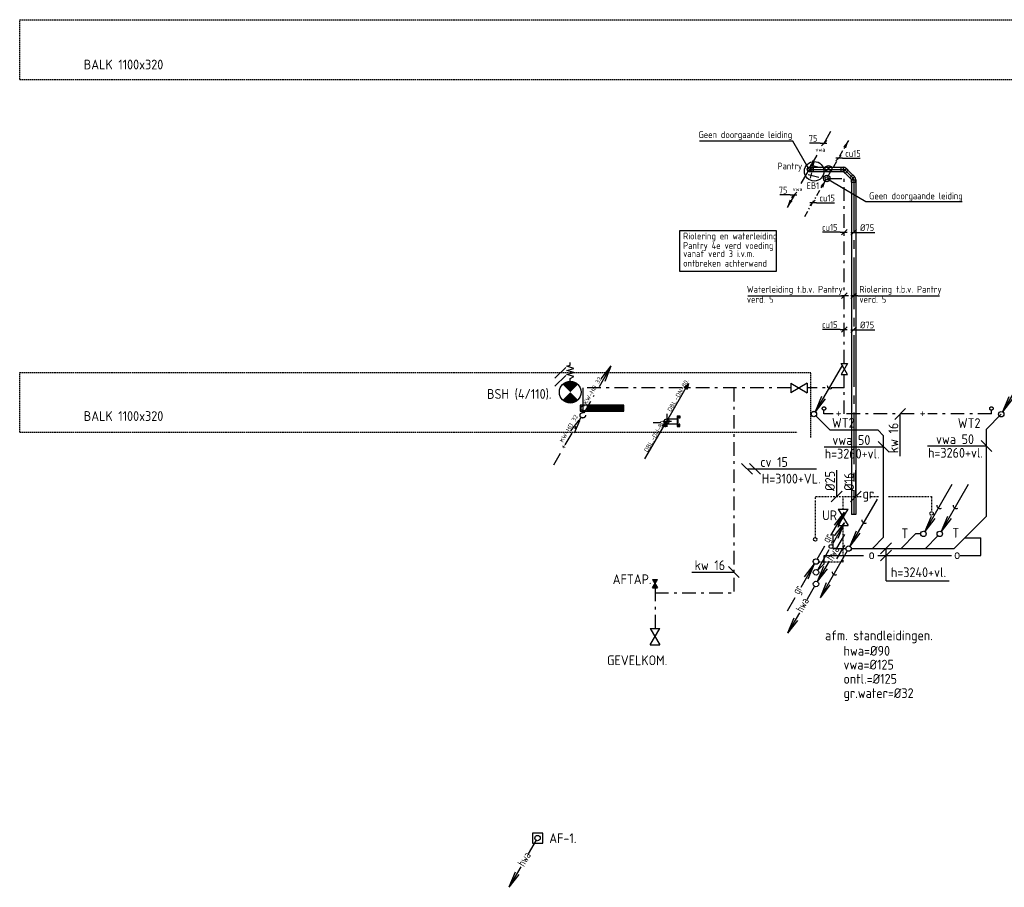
# Model space of a CAD drawing. Header units: millimetres. Extents: x -71760 to 24237, y -1029 to 51282.
# Tile 2 of 9: x -71507 to -53369, y 35298 to 51282. Entities that reach past the tile are written whole.
import ezdxf
from ezdxf.enums import TextEntityAlignment as Align

# ---------------------------------------------------------------- set-up
doc = ezdxf.new("R2010")
doc.units = ezdxf.units.MM
doc.header["$LTSCALE"] = 50
for name, pattern in [('2322109', [10, 5, -2, 1, -2]), ('2322110', [10, 5, -1, 1, -1, 1, -1]), ('CENTER2', [28.575, 19.05, -3.175, 3.175, -3.175]), ('DASHED', [0.75, 0.5, -0.25]), ('DASHED2', [0.375, 0.25, -0.125]), ('KOUDWATER', [8.4, 4.8, -1.2, 1.2, -1.2]), ('KOUDWATERTAP', [1.1, 0.5, -0.25, 0.1, -0.25]), ('KW', [7, 4, -1, 1, -1])]:
    doc.linetypes.add(name, pattern=pattern)
for name, color, linetype in [('50', 3, 'Continuous'), ('51', 6, 'Continuous'), ('51-LEIDING', 3, 'Continuous'), ('52', 3, 'Continuous'), ('52-KOUD', 3, 'KOUDWATERTAP'), ('54', 3, 'Continuous'), ('60-CV', 3, 'Continuous'), ('Bestaande grijswater', 102, 'KOUDWATERTAP'), ('SYM-W', 7, 'Continuous'), ('WL521---_D', 112, 'Continuous'), ('WL522---_VWA', 2, 'Continuous'), ('WL5232--', 192, 'Continuous'), ('WL524---_D', 192, 'Continuous'), ('WL524---_HARTLIJN', 7, 'Continuous'), ('WL531---', 132, 'Continuous'), ('WL5310--_KW', 2, 'KOUDWATER'), ('WL5310--Bestaande_KW', 180, 'KOUDWATERTAP'), ('WL532---', 12, 'Continuous'), ('WL532---_DBL', 6, 'Continuous'), ('WL532---_KW-LD', 5, 'KW'), ('WL5420--_PERSL', 1, 'Continuous'), ('WL5501--_GKW-A', 4, 'Continuous'), ('WL561---', 10, 'Continuous'), ('WL5612--_CV-R', 3, 'DASHED2'), ('WM5232--', 2, 'Continuous'), ('WM524---', 2, 'Continuous'), ('WM531---', 2, 'Continuous'), ('WM570---_MATEN-M', 7, 'Continuous')]:
    doc.layers.add(name, color=color, linetype=linetype)
doc.styles.add('BURO-018', font='ISO96.shx', dxfattribs={"height": 90})
doc.styles.add('BURO-025', font='ISO96.shx', dxfattribs={"height": 125})
doc.styles.add('ISO', font='ISO.SHX')

# ---------------------------------------------------------------- blocks, each defined once
blk = doc.blocks.new('*X30')
at = {"color": 0}
for p, q in [((29158, 61986), (29262, 62089)), ((29158, 61999), (29248, 62089)), ((29158, 62013), (29235, 62089)), ((29158, 62026), (29222, 62089)), ((29158, 62040), (29208, 62089)), ((29158, 62053), (29195, 62089)), ((29158, 62067), (29181, 62089)), ((29158, 62080), (29168, 62089)), ((29158, 61972), (29268, 62082)), ((29158, 61959), (29268, 62069)), ((29158, 61945), (29268, 62055)), ((29158, 61932), (29268, 62042)), ((29158, 61918), (29268, 62028)), ((29158, 61905), (29268, 62015)), ((29158, 61891), (29268, 62001)), ((29158, 61878), (29268, 61988)), ((29158, 61865), (29268, 61975)), ((29158, 61851), (29268, 61961)), ((29158, 61838), (29268, 61948)), ((29158, 61824), (29268, 61934)), ((29158, 61811), (29268, 61921)), ((29158, 61797), (29268, 61907)), ((29158, 61784), (29268, 61894)), ((29158, 61770), (29268, 61880)), ((29158, 61757), (29268, 61867)), ((29158, 61743), (29268, 61853)), ((29158, 61730), (29268, 61840)), ((29158, 61716), (29268, 61826)), ((29158, 61703), (29268, 61813)), ((29158, 61689), (29268, 61799)), ((29158, 61676), (29268, 61786)), ((29158, 61662), (29268, 61772)), ((29158, 61649), (29268, 61759)), ((29158, 61636), (29268, 61746)), ((29158, 61622), (29268, 61732)), ((29158, 61609), (29268, 61719)), ((29158, 61595), (29268, 61705)), ((29158, 61582), (29268, 61692)), ((29158, 61568), (29268, 61678)), ((29158, 61555), (29268, 61665)), ((29158, 61541), (29268, 61651)), ((29158, 61528), (29268, 61638)), ((29158, 61514), (29268, 61624)), ((29158, 61501), (29268, 61611)), ((29158, 61487), (29268, 61597)), ((29158, 61474), (29268, 61584)), ((29158, 61460), (29268, 61570)), ((29158, 61447), (29268, 61557)), ((29158, 61433), (29268, 61543)), ((29158, 61420), (29268, 61530)), ((29168, 61416), (29268, 61517)), ((29182, 61416), (29268, 61503)), ((29195, 61416), (29268, 61490)), ((29209, 61416), (29268, 61476)), ((29222, 61416), (29268, 61463)), ((29236, 61416), (29268, 61449)), ((29249, 61416), (29268, 61436)), ((29263, 61416), (29268, 61422))]:
    blk.add_line(p, q, dxfattribs=at)
blk = doc.blocks.new('W3-44')
at = {"layer": '54', "color": 2, "const_width": 2}
for points in [[(1.29, 0.71, 0.414214), (1.29, -0.71, 1)], [(2.71, -0.71, 0.414214), (2.71, 0.71, 1)]]:
    blk.add_lwpolyline(points, format="xyb", dxfattribs=at)
at = {"layer": '54', "color": 7}
blk.add_lwpolyline([(4, 0), (4.5, 0), (4.88, -0.63), (5.26, 0.63), (5.63, -0.63), (6.01, 0.63), (6.39, -0.63), (6.77, 0.63), (6.96, 0), (7.46, 0)], dxfattribs=at)
at = {"layer": '54', "color": 2}
blk.add_circle((2, 0), 2, dxfattribs=at)
blk = doc.blocks.new('3-01')
at = {"layer": 'SYM-W', "color": 2}
for p, q in [((-2.5, 1.5), (-2.5, -1.5)), ((-2.5, 1.5), (2.5, -1.5)), ((2.5, 1.5), (-2.5, -1.5)), ((2.5, 1.5), (2.5, -1.5))]:
    blk.add_line(p, q, dxfattribs=at)
blk = doc.blocks.new('W3-01A')
at = {"layer": 'SYM-W', "linetype": 'Continuous', "xscale": 0.75, "yscale": 0.75, "zscale": 0.75}
blk.add_blockref('3-01', (0, 0), dxfattribs=at)
blk = doc.blocks.new('030')
at = {"layer": '51', "color": 1, "linetype": 'Continuous'}
for p in [(5.25, 9.09), (1.4, 3.22), (2.08, 2.82)]:
    blk.add_line(p, (0.25, 0.43), dxfattribs=at)
blk.add_circle((0, 0), 0.5, dxfattribs=at)
blk.add_arc((3.03, 5.25), 0.567, 178.0725, 301.9275, dxfattribs=at)
blk = doc.blocks.new('029')
at = {"layer": '51', "color": 1, "linetype": 'Continuous'}
for p in [(-0.25, -0.43), (-4.1, -6.31), (-3.42, -6.7)]:
    blk.add_line(p, (-5.25, -9.09), dxfattribs=at)
blk.add_circle((0, 0), 0.5, dxfattribs=at)
blk.add_arc((-2.47, -4.27), 0.567, 178.0725, 301.9275, dxfattribs=at)
blk = doc.blocks.new('031')
at = {"layer": '51', "linetype": 'Continuous'}
for name in ['030', '029']:
    blk.add_blockref(name, (0, 0), dxfattribs=at)
blk = doc.blocks.new('032')
at = {"layer": '50', "color": 1, "linetype": 'Continuous'}
for p, q in [((-0.25, -0.43), (-1.67, -2.89)), ((-3.06, -5.3), (-5.25, -9.09)), ((-4.1, -6.31), (-5.25, -9.09)), ((-3.42, -6.7), (-5.25, -9.09))]:
    blk.add_line(p, q, dxfattribs=at)
blk.add_circle((0, 0), 0.5, dxfattribs=at)
at = {"layer": '50', "color": 7, "style": 'ISO', "width": 0.7}
blk.add_text('hwa', height=1.5, rotation=61.3721, dxfattribs=at).set_placement((-2.48, -5.35))
blk = doc.blocks.new('033')
at = {"layer": '50', "color": 1, "linetype": 'Continuous'}
for p, q in [((5.25, 9.09), (3.8, 6.58)), ((2.44, 4.22), (0.25, 0.43)), ((1.4, 3.22), (0.25, 0.43)), ((2.08, 2.82), (0.25, 0.43))]:
    blk.add_line(p, q, dxfattribs=at)
blk.add_circle((0, 0), 0.5, dxfattribs=at)
at = {"layer": '50', "color": 7, "style": 'ISO', "width": 0.7}
blk.add_text('hwa', height=1.5, rotation=59.4545, dxfattribs=at).set_placement((3.04, 4.13))
blk = doc.blocks.new('034')
at = {"layer": '50', "linetype": 'Continuous'}
for name in ['033', '032']:
    blk.add_blockref(name, (0, 0), dxfattribs=at)
blk = doc.blocks.new('027')
at = {"layer": '51', "color": 1, "linetype": 'Continuous'}
for p, q in [((5.26, 9.1), (3.14, 5.44)), ((3.42, 6.72), (5.26, 9.1)), ((4.1, 6.32), (5.26, 9.1)), ((2.39, 4.14), (0.25, 0.43))]:
    blk.add_line(p, q, dxfattribs=at)
for centre, radius in [((2.76, 4.77), 0.35), ((0, 0), 0.5)]:
    blk.add_circle(centre, radius, dxfattribs=at)
blk = doc.blocks.new('PA')
at = {"layer": 'WL532---_KW-LD', "color": 7, "linetype": 'Continuous'}
blk.add_line((0, 0), (200, 346.4), dxfattribs=at)
at = {"layer": 'WL532---_KW-LD', "color": 7}
for p, q in [((162, 310.6), (200, 346.4)), ((162, 310.6), (188, 295.6)), ((200, 346.4), (170.7, 305.6)), ((200, 346.4), (179.3, 300.6)), ((200, 346.4), (188, 295.6))]:
    blk.add_line(p, q, dxfattribs=at)
blk = doc.blocks.new('HWA')
at = {"layer": '50', "color": 1, "linetype": 'Continuous'}
for p, q in [((-28, -41), (-173, -293)), ((-309, -529), (-528, -907)), ((-413, -629), (-528, -907)), ((-345, -669), (-528, -907))]:
    blk.add_line(p, q, dxfattribs=at)
blk.add_circle((0, 0), 50, dxfattribs=at)
at = {"layer": '50', "color": 7, "style": 'ISO', "width": 0.7}
blk.add_text('hwa', height=150, rotation=59.4545, dxfattribs=at).set_placement((-249, -538))
blk = doc.blocks.new('GR')
at = {"layer": '52', "color": 1, "linetype": 'Continuous'}
for p, q in [((277, 480), (525, 909)), ((342, 670), (525, 909)), ((410, 631), (525, 909)), ((25, 43), (166, 287)), ((-275, -472), (-27, -42)), ((-210, -281), (-27, -42)), ((-142, -320), (-27, -42)), ((-527, -908), (-386, -664))]:
    blk.add_line(p, q, dxfattribs=at)
blk.add_circle((0, 0), 50, dxfattribs=at)
at = {"layer": '52', "color": 7, "style": 'ISO', "width": 0.75}
for p in [(238, 335), (-314, -616)]:
    blk.add_text('gr', height=150, rotation=61.3721, dxfattribs=at).set_placement(p)
blk = doc.blocks.new('LDV2')
at = {"color": 0, "linetype": 'Continuous'}
for p, q in [((-0.25, -0.43), (-2.5, -4.33)), ((-4.5, -7.79), (-6.75, -11.69))]:
    blk.add_line(p, q, dxfattribs=at)
blk.add_lwpolyline([(-6.75, -11.69, 0, 1, 0), (-5.5, -9.53, 1, 1, 0)], format="xyseb", dxfattribs=at)
blk.add_circle((0, 0), 0.5, dxfattribs=at)
at = {"color": 0, "linetype": 'Continuous', "style": 'BURO-018'}
blk.add_attdef('LD_TEXT1', text='', height=1.8, dxfattribs=at).set_placement((-3.5, -6.06), align=Align.MIDDLE)
blk = doc.blocks.new('BOILER')
for p, q in [((0.354, 0.354), (0.354, 0.354, 1)), ((-0.354, -0.354), (-0.354, -0.354, 1))]:
    blk.add_line(p, q)
for centre in [(0, 0), (0, 0, 1)]:
    blk.add_circle(centre, 0.5)
at = {"color": 0, "linetype": 'Continuous', "style": 'BURO-018', "flags": 1}
blk.add_attdef('CV_MATCODE', (0, 0), '', height=1.8, dxfattribs=at)
blk = doc.blocks.new('23222203')
at = {"color": 0, "linetype": 'Continuous'}
for p, q in [((-1.06, -1.06), (1.06, 1.06)), ((-1.06, 1.06), (1.06, -1.06))]:
    blk.add_line(p, q, dxfattribs=at)
blk.add_circle((0, 0), 1.5, dxfattribs=at)
at = {"color": 0, "linetype": 'Continuous', "style": 'BURO-018', "flags": 1}
blk.add_attdef('CV_MATCODE', (0, 0), '', height=1.8, dxfattribs=at)
blk = doc.blocks.new('23222202')
at = {"color": 0, "linetype": 'Continuous'}
blk.add_circle((0, 0), 1.5, dxfattribs=at)
at = {"color": 0, "linetype": 'Continuous', "style": 'BURO-018', "flags": 1}
blk.add_attdef('CV_MATCODE', (0, 0), '', height=1.8, dxfattribs=at)
blk = doc.blocks.new('23222201')
at = {"color": 0, "linetype": 'Continuous'}
for p, q in [((0, 0), (0, 5)), ((1.25, 3.75), (-1.25, 3.75))]:
    blk.add_line(p, q, dxfattribs=at)
at = {"color": 0, "linetype": 'Continuous', "style": 'BURO-018', "flags": 1}
blk.add_attdef('CV_MATCODE', (0, 0), '', height=1.8, dxfattribs=at)
blk = doc.blocks.new('LDV4109')
at = {"color": 0, "linetype": 'Continuous'}
for p, q in [((-1.69, -2.92), (-1.5, -2.6)), ((-1.13, -1.95), (-0.25, -0.43)), ((-3.56, -6.17), (-3.38, -5.85)), ((-3, -5.2), (-2.06, -3.57)), ((-4.88, -8.44), (-3.94, -6.82)), ((-6.75, -11.69), (-5.81, -10.07)), ((-5.44, -9.42), (-5.25, -9.09))]:
    blk.add_line(p, q, dxfattribs=at)
blk.add_lwpolyline([(-0.25, -0.43, 0, 1, 0), (-1.5, -2.6, 1, 1, 0)], format="xyseb", dxfattribs=at)
blk.add_circle((0, 0), 0.5, dxfattribs=at)
blk = doc.blocks.new('*U41', base_point=(-57234, 47812))
at = {"color": 0, "linetype": 'Continuous'}
for p, q in [((-57184, 47862), (-57284, 47762)), ((-57159, 47812), (-57284, 47812)), ((-57159, 47812), (-56832, 47812))]:
    blk.add_line(p, q, dxfattribs=at)
at = {"color": 0, "linetype": 'Continuous', "style": 'BURO-025'}
blk.add_text('cu15', height=125, dxfattribs=at).set_placement((-57109, 47837))
blk = doc.blocks.new('LDV1109')
at = {"color": 0, "linetype": 'Continuous'}
for p, q in [((5.31, 9.2), (5.5, 9.53)), ((5.87, 10.18), (6.75, 11.69)), ((3.44, 5.95), (3.62, 6.28)), ((4, 6.93), (4.94, 8.55)), ((1.56, 2.71), (1.75, 3.03)), ((2.12, 3.68), (3.06, 5.3)), ((0.25, 0.43), (1.19, 2.06))]:
    blk.add_line(p, q, dxfattribs=at)
blk.add_lwpolyline([(6.75, 11.69, 0, 1, 0), (5.5, 9.53, 1, 1, 0)], format="xyseb", dxfattribs=at)
blk.add_circle((0, 0), 0.5, dxfattribs=at)
blk = doc.blocks.new('LDV3')
at = {"color": 0, "linetype": 'Continuous'}
for p, q in [((4.5, 7.79), (6.75, 11.69)), ((0.25, 0.43), (2.5, 4.33))]:
    blk.add_line(p, q, dxfattribs=at)
blk.add_lwpolyline([(0.25, 0.43, 0, 1, 0), (1.5, 2.6, 1, 1, 0)], format="xyseb", dxfattribs=at)
blk.add_circle((0, 0), 0.5, dxfattribs=at)
at = {"color": 0, "linetype": 'Continuous', "style": 'BURO-018'}
blk.add_attdef('LD_TEXT1', text='', height=1.8, dxfattribs=at).set_placement((3.5, 6.06), align=Align.MIDDLE)
blk = doc.blocks.new('3048301')
at = {"color": 0, "linetype": 'Continuous'}
for p, q in [((-2.5, 1.5), (2.5, -1.5)), ((-2.5, -1.5), (-2.5, 1.5)), ((2.5, 1.5), (-2.5, -1.5)), ((2.5, -1.5), (2.5, 1.5))]:
    blk.add_line(p, q, dxfattribs=at)
at = {"color": 0, "linetype": 'Continuous', "style": 'BURO-018', "flags": 1}
blk.add_attdef('CV_MATCODE', (0, 0), '', height=1.8, dxfattribs=at)
blk = doc.blocks.new('*U44', base_point=(-56317, 46171))
at = {"color": 0, "linetype": 'Continuous'}
for p, q in [((-56392, 46171), (-56719, 46171)), ((-56392, 46171), (-56267, 46171)), ((-56267, 46221), (-56367, 46121))]:
    blk.add_line(p, q, dxfattribs=at)
at = {"color": 0, "linetype": 'Continuous', "style": 'BURO-025'}
blk.add_text('cu15', height=125, dxfattribs=at).set_placement((-56442, 46196), align=Align.RIGHT)
blk = doc.blocks.new('*U45')
at = {"color": 0, "ltscale": 10}
for p, q in [((-39, 84), (-39, 40)), ((39, 84), (-39, 84)), ((-39, 40), (-38, 38)), ((39, 40), (-39, 40)), ((-38, 33), (-38, 38)), ((-38, 23), (-38, 33)), ((-38, 15), (-38, 23)), ((-38, 12), (-38, 15)), ((39, 40), (38, 38)), ((38, 33), (38, 38)), ((38, 23), (38, 33)), ((38, 15), (38, 23)), ((38, 12), (38, 15)), ((39, 84), (39, 40))]:
    blk.add_line(p, q, dxfattribs=at)
blk.add_arc((0, 0), 39.4, 90.18, 90, dxfattribs=at)
at = {"layer": 'WL524---_HARTLIJN', "linetype": 'CENTER2'}
for p in [(0, 40), (0, 0)]:
    blk.add_line(p, (0, 38), dxfattribs=at)
blk.add_circle((0, 0), 0.075, dxfattribs=at)
at = {"layer": 'WL524---_D', "color": 1, "linetype": '2322109', "style": 'BURO-018'}
blk.add_attdef('POSNR', text='', height=90, dxfattribs=at).set_placement((0, 0), align=Align.MIDDLE)
blk = doc.blocks.new('*U46')
at = {"color": 0, "ltscale": 10}
for p, q in [((0, 38), (544, 38)), ((0, -38), (544, -38))]:
    blk.add_line(p, q, dxfattribs=at)
at = {"layer": 'WL524---_HARTLIJN', "linetype": 'CENTER2'}
blk.add_line((0, 0), (588, 0), dxfattribs=at)
at = {"layer": 'WL524---_D', "color": 1, "linetype": '2322109', "style": 'BURO-018'}
blk.add_attdef('POSNR', text='', height=90, dxfattribs=at).set_placement((0, 0), align=Align.MIDDLE)
blk = doc.blocks.new('*U47')
at = {"color": 0, "ltscale": 10}
for p, q in [((-65, 39), (-21, 39)), ((-65, 39), (-65, -39)), ((-21, 39), (-19, 38)), ((-21, 39), (-21, -39)), ((-13, -43), (43, 13)), ((43, 13), (40, 13)), ((74, -18), (43, 13)), ((-65, -39), (-21, -39)), ((-21, -39), (-19, -38)), ((-13, -43), (-13, -40)), ((18, -74), (-13, -43)), ((18, -74), (74, -18))]:
    blk.add_line(p, q, dxfattribs=at)
for radius in [83.7, 8.67]:
    blk.add_arc((-19, -46), radius, 45, 90, dxfattribs=at)
at = {"layer": 'WL524---_HARTLIJN', "linetype": 'CENTER2'}
for p, q in [((-21, 0), (-19, 0)), ((15, -15), (14, -14))]:
    blk.add_line(p, q, dxfattribs=at)
blk.add_arc((-19, -46), 46.2, 45, 90, dxfattribs=at)
at = {"layer": 'WL524---_D', "color": 1, "linetype": '2322109', "style": 'BURO-018'}
blk.add_attdef('POSNR', text='', height=90, dxfattribs=at).set_placement((0, 0), align=Align.MIDDLE)
blk = doc.blocks.new('*U48')
at = {"color": 0, "ltscale": 10}
for p, q in [((0, 38), (160, 38)), ((0, -37), (160, -37))]:
    blk.add_line(p, q, dxfattribs=at)
at = {"layer": 'WL524---_HARTLIJN', "linetype": 'CENTER2'}
blk.add_line((0, 0), (204, 0), dxfattribs=at)
at = {"layer": 'WL524---_D', "color": 1, "linetype": '2322109', "style": 'BURO-018'}
blk.add_attdef('POSNR', text='', height=90, dxfattribs=at).set_placement((0, 0), align=Align.MIDDLE)
blk = doc.blocks.new('*U49')
at = {"color": 0, "ltscale": 10}
for p, q in [((-65, 39), (-21, 39)), ((-65, 39), (-65, -39)), ((-21, 39), (-19, 37)), ((-21, 39), (-21, -39)), ((-13, -43), (43, 13)), ((43, 13), (40, 13)), ((74, -18), (43, 13)), ((-65, -39), (-21, -39)), ((-21, -39), (-19, -37)), ((-13, -43), (-13, -40)), ((18, -74), (-13, -43)), ((18, -74), (74, -18))]:
    blk.add_line(p, q, dxfattribs=at)
for radius in [83.7, 8.67]:
    blk.add_arc((-19, -46), radius, 45, 90, dxfattribs=at)
at = {"layer": 'WL524---_HARTLIJN', "linetype": 'CENTER2'}
for p, q in [((-21, 0), (-19, 0)), ((15, -15), (14, -14))]:
    blk.add_line(p, q, dxfattribs=at)
blk.add_arc((-19, -46), 46.2, 45, 90, dxfattribs=at)
at = {"layer": 'WL524---_D', "color": 1, "linetype": '2322109', "style": 'BURO-018'}
blk.add_attdef('POSNR', text='', height=90, dxfattribs=at).set_placement((0, 0), align=Align.MIDDLE)
blk = doc.blocks.new('*U50')
at = {"color": 0, "ltscale": 10}
for p, q in [((0, 38), (6165, 38)), ((6165, 38), (6165, -38)), ((0, -38), (6165, -38))]:
    blk.add_line(p, q, dxfattribs=at)
at = {"layer": 'WL524---_HARTLIJN', "linetype": 'CENTER2'}
blk.add_line((0, 0), (6165, 0), dxfattribs=at)
at = {"layer": 'WL524---_D', "color": 1, "linetype": '2322109', "style": 'BURO-018'}
blk.add_attdef('POSNR', text='', height=90, dxfattribs=at).set_placement((0, 0), align=Align.MIDDLE)
blk = doc.blocks.new('*U51')
at = {"layer": 'WM524---', "color": 0, "ltscale": 10}
for p, q in [((-50, -50), (50, 50)), ((-50, 0), (387, 0))]:
    blk.add_line(p, q, dxfattribs=at)
at = {"layer": 'WM524---', "color": 0, "linetype": '2322109', "style": 'BURO-025'}
blk.add_text('%%c75', height=125, dxfattribs=at).set_placement((119, 25))
blk = doc.blocks.new('*U52', base_point=(-56425, 48730))
at = {"color": 0, "linetype": 'Continuous'}
for p, q in [((-56375, 48780), (-56475, 48680)), ((-56350, 48730), (-56475, 48730)), ((-56350, 48730), (-56024, 48730))]:
    blk.add_line(p, q, dxfattribs=at)
at = {"color": 0, "linetype": 'Continuous', "style": 'BURO-025'}
blk.add_text('cu15', height=125, dxfattribs=at).set_placement((-56300, 48755))
blk = doc.blocks.new('*U53', base_point=(-56687, 49009))
at = {"color": 0, "linetype": 'Continuous'}
for p, q in [((-56762, 49009), (-56955, 49009)), ((-56762, 49009), (-56637, 49009)), ((-56637, 49059), (-56737, 48959))]:
    blk.add_line(p, q, dxfattribs=at)
at = {"color": 0, "linetype": 'Continuous', "style": 'BURO-025'}
blk.add_text('75', height=125, dxfattribs=at).set_placement((-56812, 49034), align=Align.RIGHT)
blk = doc.blocks.new('*U54', base_point=(-57239, 48054))
at = {"color": 0, "linetype": 'Continuous'}
for p, q in [((-57189, 48104), (-57289, 48004)), ((-57314, 48054), (-57506, 48054)), ((-57314, 48054), (-57189, 48054))]:
    blk.add_line(p, q, dxfattribs=at)
at = {"color": 0, "linetype": 'Continuous', "style": 'BURO-025'}
blk.add_text('75', height=125, dxfattribs=at).set_placement((-57364, 48079), align=Align.RIGHT)

msp = doc.modelspace()

# ---------------------------------------------------------------- linework, layer by layer
at = {"layer": '50', "color": 1, "linetype": 'Continuous'}
msp.add_line((-56314, 41599), (-56458, 41348), dxfattribs=at)
at = {"layer": '51-LEIDING'}
for p, q in [((-60381, 44180), (-61181, 44180)), ((-61181, 44180), (-61181, 44070)), ((-60381, 44180), (-61181, 44180)), ((-61181, 44180), (-61181, 44070)), ((-61054, 44180), (-61054, 44070)), ((-61054, 44180), (-61054, 44070)), ((-60381, 44070), (-60381, 44180)), ((-60381, 44070), (-60381, 44180)), ((-61181, 44070), (-60381, 44070)), ((-61181, 44070), (-60381, 44070))]:
    msp.add_line(p, q, dxfattribs=at)
at = {"layer": '52', "color": 1, "linetype": 'Continuous'}
for p in [(-60828, 44524), (-60793, 44664), (-60725, 44625)]:
    msp.add_line(p, (-60610, 44903), dxfattribs=at)
at = {"layer": '52-KOUD', "linetype": 'Continuous'}
msp.add_line((-61135, 44498), (-61135, 44044), dxfattribs=at)
at = {"layer": 'Bestaande grijswater', "linetype": 'KOUDWATERTAP'}
for p, q in [((-56849, 42497), (-56006, 42497)), ((-56849, 41737), (-56849, 42497)), ((-56337, 42261), (-56337, 42497)), ((-55835, 42497), (-55671, 42497)), ((-55502, 42497), (-54711, 42497)), ((-54711, 42497), (-54711, 42216)), ((-56337, 41297), (-56337, 41962)), ((-56786, 41297), (-56337, 41297))]:
    msp.add_line(p, q, dxfattribs=at)
for centre in [(-54711, 42184), (-56852, 41708)]:
    msp.add_circle(centre, 31.4, dxfattribs=at)
at = {"layer": 'SYM-W', "color": 7}
for p, q in [((-61448, 44876), (-61648, 44676)), ((-61448, 44728), (-61648, 44528)), ((-55188, 44118), (-55388, 43918)), ((-55491, 43313), (-55691, 43513)), ((-53598, 43329), (-53798, 43529)), ((-58011, 42908), (-58211, 43108)), ((-57863, 42908), (-58063, 43108)), ((-56356, 42597), (-56556, 42397)), ((-56005, 42597), (-56205, 42397)), ((-55448, 41643), (-55648, 41443)), ((-55448, 41512), (-55648, 41312)), ((-58253, 41006), (-58453, 41206))]:
    msp.add_line(p, q, dxfattribs=at)
at = {"layer": 'WL521---_D'}
msp.add_lwpolyline([(-62063, 36111), (-61873, 36111), (-61873, 36298), (-62063, 36298)], close=True, dxfattribs=at)
at = {"layer": 'WL524---_D'}
for p, q in [((-56843, 43986), (-56584, 43727)), ((-53426, 44014), (-53699, 43741)), ((-56584, 43727), (-55701, 43727)), ((-55701, 43727), (-55592, 43618)), ((-53699, 42135), (-53699, 43741)), ((-55592, 41746), (-55592, 43618)), ((-53699, 42135), (-54293, 41542)), ((-56528, 41805), (-56528, 41542)), ((-55592, 41746), (-55796, 41542)), ((-55004, 41809), (-55271, 41542)), ((-54909, 41809), (-55004, 41809)), ((-54593, 41773), (-54824, 41542)), ((-54098, 41736), (-53799, 41736)), ((-53799, 41411), (-53799, 41736)), ((-56528, 41542), (-56286, 41542)), ((-56193, 41542), (-54293, 41542)), ((-56687, 41411), (-55961, 41411)), ((-56687, 41256), (-56687, 41411)), ((-55701, 41411), (-54342, 41411)), ((-54182, 41411), (-53799, 41411)), ((-56805, 41138), (-56687, 41256))]:
    msp.add_line(p, q, dxfattribs=at)
msp.add_circle((-56877, 44018), 50, dxfattribs=at)
at = {"layer": 'WL531---', "linetype": '2322109'}
for p, q in [((-56611, 48358), (-56317, 48358)), ((-56317, 44948), (-56317, 48358)), ((-60828, 44524), (-60610, 44903)), ((-60793, 44664), (-60610, 44903)), ((-60725, 44625), (-60610, 44903)), ((-56317, 44498), (-56317, 44748)), ((-57301, 44498), (-61135, 44498)), ((-61135, 44498), (-61135, 44044)), ((-58353, 44498), (-58353, 40722)), ((-56317, 44498), (-56999, 44498)), ((-56317, 44018), (-56317, 44498)), ((-61110, 44037), (-60922, 44362)), ((-56691, 44018), (-56691, 44087)), ((-53607, 44018), (-53607, 44087)), ((-61459, 43451), (-61168, 43948)), ((-61352, 43709), (-61168, 43948)), ((-61284, 43670), (-61168, 43948)), ((-56525, 44018), (-56691, 44018)), ((-55027, 44018), (-56346, 44018)), ((-53607, 44018), (-54780, 44018)), ((-61668, 43082), (-61508, 43359)), ((-59804, 40817), (-59804, 40068)), ((-59804, 40722), (-58353, 40722))]:
    msp.add_line(p, q, dxfattribs=at)
for centre, radius in [((-61117, 44124), 50), ((-61117, 44124), 50), ((-56691, 44119), 31.4), ((-53607, 44119), 31.4), ((-61135, 43994), 50)]:
    msp.add_circle(centre, radius, dxfattribs=at)
at = {"layer": 'WL5310--Bestaande_KW', "linetype": 'KOUDWATERTAP'}
for points in [[(-59759, 40967), (-59804, 40892), (-59849, 40967)], [(-59759, 40817), (-59804, 40892), (-59849, 40817)]]:
    msp.add_solid(points, dxfattribs=at)
at = {"layer": 'WL532---_DBL', "color": 7}
for p, q in [((-59589, 44021), (-59589, 43779)), ((-59660, 43884), (-59498, 43884))]:
    msp.add_line(p, q, dxfattribs=at)
at = {"layer": 'WL532---_DBL'}
for p, q in [((-59589, 43929), (-59397, 43929)), ((-59397, 43984), (-59397, 43785)), ((-59397, 43984), (-59347, 43984)), ((-59381, 43967), (-59381, 43801)), ((-59361, 43967), (-59381, 43967)), ((-59361, 43941), (-59361, 43967)), ((-59347, 43941), (-59361, 43941)), ((-59347, 43984), (-59347, 43941)), ((-59589, 43839), (-59397, 43839)), ((-59397, 43785), (-59347, 43785)), ((-59361, 43801), (-59381, 43801)), ((-59361, 43828), (-59361, 43801)), ((-59347, 43828), (-59361, 43828)), ((-59347, 43785), (-59347, 43828))]:
    msp.add_line(p, q, dxfattribs=at)
msp.add_circle((-59589, 43884), 45, dxfattribs=at)
for centre, radius, start, end in [((-59590, 43907), 22.5, 272.4, 87.6), ((-59585, 43862), 22.9, 100.5087, 259.4913)]:
    msp.add_arc(centre, radius, start, end, dxfattribs=at)
at = {"layer": 'WL5501--_GKW-A', "color": 7}
for p, q in [((-55288, 43243), (-55288, 44017)), ((-56685, 43413), (-55592, 43413)), ((-54785, 43429), (-53699, 43429)), ((-58108, 43008), (-56827, 43008)), ((-56456, 42497), (-56456, 42982)), ((-56105, 42497), (-56105, 42982)), ((-55548, 40947), (-55548, 41542)), ((-59127, 41106), (-58353, 41106)), ((-55548, 40947), (-54383, 40947))]:
    msp.add_line(p, q, dxfattribs=at)
at = {"layer": 'WL5612--_CV-R', "color": 7}
msp.add_line((-59840, 43862), (-59697, 43862), dxfattribs=at)
at = {"layer": 'WM5232--'}
msp.add_lwpolyline([(-59346, 47398), (-57569, 47398), (-57569, 46646), (-59346, 46646)], close=True, dxfattribs=at)
at = {"layer": 'WM531---'}
for p, q in [((-57262, 49045), (-58987, 49045)), ((-56967, 48525), (-57262, 49045)), ((-56640, 48358), (-55923, 47933)), ((-55923, 47933), (-54145, 47933)), ((-58093, 46197), (-56317, 46197)), ((-56069, 46197), (-54565, 46197))]:
    msp.add_line(p, q, dxfattribs=at)
at = {"layer": 'WM531---', "linetype": '2322109'}
for p, q in [((-56267, 46247), (-56367, 46147)), ((-56242, 46197), (-56367, 46197)), ((-56094, 46247), (-56194, 46147)), ((-56069, 46197), (-56194, 46197))]:
    msp.add_line(p, q, dxfattribs=at)
at = {"layer": 'WM570---_MATEN-M', "linetype": 'DASHED'}
for p, q in [((-71507, 51282), (-2419, 51282)), ((-71507, 50182), (-71507, 51282)), ((-71507, 50182), (-2419, 50182)), ((-71507, 44782), (-56934, 44782)), ((-71507, 43682), (-71507, 44782)), ((-56934, 43582), (-56934, 44782)), ((-71507, 43682), (-57180, 43682))]:
    msp.add_line(p, q, dxfattribs=at)

# ---------------------------------------------------------------- block references
at = {"layer": '51-LEIDING', "xscale": 100, "yscale": 100, "zscale": 100, "rotation": 90}
msp.add_blockref('W3-44', (-61365, 44220), dxfattribs=at)
at = {"layer": '51-LEIDING', "color": 1, "rotation": 270}
msp.add_blockref('*X30', (-122470, 73339), dxfattribs=at)
msp.add_blockref('*X30', (-122470, 73339), dxfattribs=at)
at = {"layer": 'Bestaande grijswater', "linetype": 'KOUDWATERTAP'}
msp.add_blockref('GR', (-56839, 41299), dxfattribs=at)
at = {"layer": 'WL521---_D', "xscale": 100, "yscale": 100, "zscale": 100}
msp.add_blockref('034', (-56839, 40886), dxfattribs=at)
at = {"layer": 'WL521---_D'}
msp.add_blockref('HWA', (-61968, 36205), dxfattribs=at)
at = {"layer": 'WL522---_VWA', "xscale": 100, "yscale": 100, "zscale": 100}
msp.add_blockref('030', (-53426, 44014), dxfattribs=at)
at = {"layer": 'WL5232--'}
ref = msp.add_blockref('LDV3', (-56967, 48525), dxfattribs=dict(at, xscale=60, yscale=60, zscale=60))
ref.add_attrib('LD_TEXT1', 'vwa', dxfattribs={"layer": '0', "color": 2, "linetype": 'Continuous', "height": 72, "style": 'BURO-018'}).set_placement((-56757, 48889), align=Align.MIDDLE)
ref = msp.add_blockref('LDV2', (-56967, 48525), dxfattribs=dict(at, xscale=60, yscale=60, zscale=60))
ref.add_attrib('LD_TEXT1', 'vwa', dxfattribs={"layer": '0', "color": 2, "linetype": 'Continuous', "height": 72, "style": 'BURO-018'}).set_placement((-57177, 48161), align=Align.MIDDLE)
at = {"layer": 'WL524---_D', "linetype": '2322109'}
for name, p, rotation in [('*U45', (-56967, 48525), 270), ('*U48', (-56303, 48510), 315), ('*U49', (-56144, 48351), 315), ('*U50', (-56144, 48330), 270)]:
    msp.add_blockref(name, p, dxfattribs=dict(at, rotation=rotation))
for name, p in [('*U46', (-56927, 48525)), ('*U47', (-56317, 48525))]:
    msp.add_blockref(name, p, dxfattribs=at)
at = {"layer": 'WL524---_D', "xscale": 100, "yscale": 100, "zscale": 100}
for name, p in [('030', (-56877, 44016)), ('030', (-54859, 41809)), ('030', (-54558, 41809)), ('031', (-56239, 41538)), ('027', (-56838, 41100))]:
    msp.add_blockref(name, p, dxfattribs=at)
at = {"layer": 'WL531---', "xscale": 60, "yscale": 60, "zscale": 60}
for name, p in [('LDV1109', (-56640, 48358)), ('LDV4109', (-56641, 48358))]:
    msp.add_blockref(name, p, dxfattribs=at)
at = {"layer": 'WL531---', "color": 2, "linetype": '2322109', "xscale": 40, "yscale": 40, "zscale": 40, "rotation": 76.33979926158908}
for p in [(-56753, 48554), (-56787, 48376)]:
    msp.add_blockref('23222201', p, dxfattribs=at)
at = {"layer": 'WL531---', "color": 2, "xscale": 40, "yscale": 40, "zscale": 40}
msp.add_blockref('23222202', (-56641, 48358), dxfattribs=at)
at = {"layer": 'WL5310--Bestaande_KW', "linetype": 'KOUDWATERTAP', "rotation": 90}
for p, xscale, yscale, zscale in [((-59804, 40892), 40, 40, 40), ((-59804, 39917), 80, 80, 80)]:
    msp.add_blockref('W3-01A', p, dxfattribs=dict(at, xscale=xscale, yscale=yscale, zscale=zscale))
at = {"layer": 'WL532---', "color": 2, "linetype": '2322109', "xscale": 40, "yscale": 40, "zscale": 40}
msp.add_blockref('23222203', (-56607, 48535), dxfattribs=at)
at = {"layer": 'WL532---_DBL', "xscale": 2, "yscale": 2, "zscale": 2}
for p in [(-59589, 43884), (-59989, 43192)]:
    msp.add_blockref('PA', p, dxfattribs=at)
at = {"layer": 'WL5420--_PERSL', "linetype": 'Continuous', "xscale": 80, "yscale": 80, "zscale": 80}
msp.add_blockref('W3-01A', (-57150, 44498), dxfattribs=at)
at = {"layer": 'WL5420--_PERSL', "linetype": 'Continuous', "xscale": 80, "yscale": 80, "zscale": 80, "rotation": 90}
msp.add_blockref('W3-01A', (-56337, 42112), dxfattribs=at)
at = {"layer": 'WL561---', "linetype": '2322109', "xscale": 360, "yscale": 360, "zscale": 360}
msp.add_blockref('BOILER', (-56871, 48490), dxfattribs=at)
at = {"layer": 'WL561---', "color": 2, "linetype": '2322109', "xscale": 40, "yscale": 40, "zscale": 40, "rotation": 270}
msp.add_blockref('3048301', (-56317, 44848), dxfattribs=at)
at = {"layer": 'WM5232--', "linetype": '2322109'}
for name, p in [('*U53', (-56687, 49009)), ('*U54', (-57239, 48054))]:
    msp.add_blockref(name, p, dxfattribs=at)
at = {"layer": 'WM524---', "linetype": '2322109'}
for p in [(-56144, 47364), (-56144, 45571)]:
    msp.add_blockref('*U51', p, dxfattribs=at)
at = {"layer": 'WM531---', "linetype": '2322109'}
for name, p in [('*U52', (-56425, 48730)), ('*U44', (-56317, 47369)), ('*U44', (-56317, 45576))]:
    msp.add_blockref(name, p, dxfattribs=at)
at = {"layer": 'WM531---'}
msp.add_blockref('*U41', (-56901, 47908), dxfattribs=at)

# ---------------------------------------------------------------- texts
at = {"layer": '52', "color": 7, "style": 'ISO'}
for s, p in [('WT2', (-56544, 43766)), ('WT2', (-54226, 43760)), ('UR', (-56724, 42061)), ('T', (-55264, 41729)), ('T', (-54328, 41739))]:
    msp.add_text(s, height=180, dxfattribs=at).set_placement(p)
at = {"layer": '52', "color": 7, "style": 'ISO', "width": 0.75}
msp.add_text('+', height=150, rotation=61.3721, dxfattribs=at).set_placement((-61453, 43353))
at = {"layer": '52-KOUD', "color": 7, "style": 'ISO'}
for p in [(-56477, 43952), (-54929, 43952)]:
    msp.add_text('+', height=180, dxfattribs=at).set_placement(p)
at = {"layer": '60-CV', "color": 7, "style": 'ISO'}
for s, p in [('H=3100+VL.', (-57838, 42737)), ('afm. standleidingen.', (-56671, 39849)), ('hwa=%%c90', (-56332, 39565)), ('vwa=%%c125', (-56332, 39310)), ('ontl.=%%c125', (-56332, 39048)), ('gr.water=%%c32', (-56332, 38785))]:
    msp.add_text(s, height=180, dxfattribs=at).set_placement(p)
at = {"layer": 'SYM-W', "color": 7, "style": 'ISO'}
for s, p in [('KW-HD 32', (-61063, 44183)), ('DBL.-DN-80.', (-59512, 44053)), ('KW-HD 32', (-61500, 43486)), ('DBL.-DN-80.', (-59944, 43307))]:
    msp.add_text(s, height=80, rotation=60, dxfattribs=at).set_placement(p)
at = {"layer": 'WL5310--_KW', "color": 7, "style": 'ISO'}
for s, p in [('BSH (4/110).', (-62898, 44297)), ('gr', (-55982, 42459)), ('o', (-55871, 41343)), ('o', (-54296, 41343))]:
    msp.add_text(s, height=180, dxfattribs=at).set_placement(p)
at = {"layer": 'WL5310--_KW', "color": 7, "linetype": 'Continuous', "style": 'ISO'}
for s, p in [('AFTAP.', (-60584, 40883)), ('GEVELKOM.', (-60687, 39390))]:
    msp.add_text(s, height=180, dxfattribs=at).set_placement(p)
at = {"layer": 'WL5501--_GKW-A', "color": 7, "style": 'ISO'}
for s, p in [('kw 16', (-55323, 43295)), ('%%c25', (-56491, 42600)), ('%%c16', (-56140, 42600))]:
    msp.add_text(s, height=180, rotation=90, dxfattribs=at).set_placement(p)
for s, p in [('vwa 50', (-56537, 43448)), ('vwa 50', (-54628, 43464)), ('h=3260+vl.', (-56679, 43197)), ('h=3260+vl.', (-54775, 43213)), ('cv 15', (-57864, 43043)), ('kw 16', (-59075, 41141)), ('h=3240+vl.', (-55459, 41012)), ('AF-1.', (-61752, 36111))]:
    msp.add_text(s, height=180, dxfattribs=at).set_placement(p)
at = {"layer": 'WM531---', "linetype": '2322109', "style": 'BURO-025'}
for s, p in [('Geen doorgaande leiding', (-59001, 49101)), ('Geen doorgaande leiding', (-55859, 47974)), ('Riolering en waterleiding', (-59285, 47234)), ('Pantry 4e verd voeding', (-59285, 47059)), ('vanaf verd 3 i.v.m.', (-59285, 46909)), ('ontbreken achterwand', (-59285, 46733)), ('Waterleiding t.b.v. Pantry', (-58112, 46254)), ('Riolering t.b.v. Pantry', (-56038, 46254)), ('verd. 5', (-58112, 46066)), ('verd. 5', (-56038, 46066))]:
    msp.add_text(s, height=125, dxfattribs=at).set_placement(p)
at = {"layer": 'WM531---', "color": 2, "linetype": '2322110', "style": 'BURO-025'}
for s, p in [('Pantry', (-57546, 48523)), ('EB1', (-57012, 48162))]:
    msp.add_text(s, height=125, dxfattribs=at).set_placement(p)
at = {"layer": 'WM570---_MATEN-M', "color": 7, "style": 'ISO'}
for p in [(-70327, 50366), (-70327, 43890)]:
    msp.add_text('BALK 1100x320', height=180, dxfattribs=at).set_placement(p)

doc.saveas('drawing.dxf')
